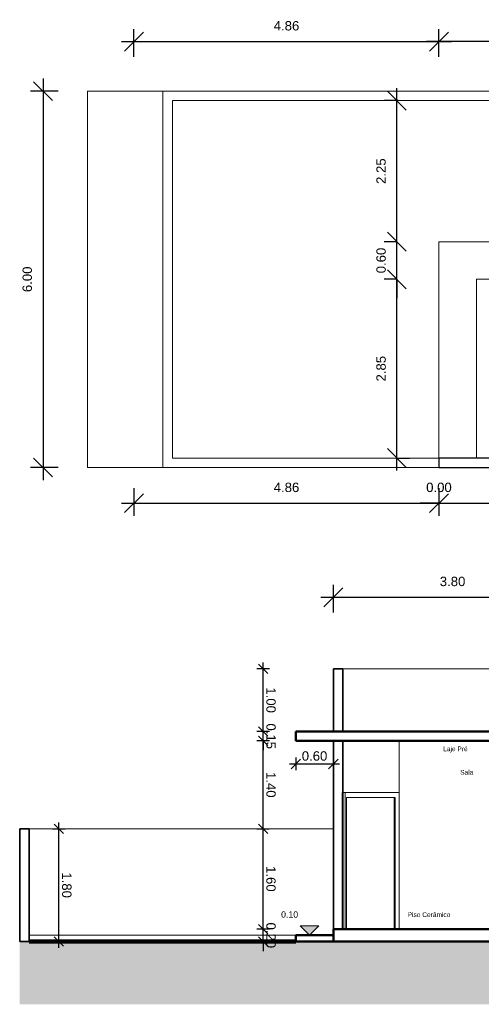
# Model space of a CAD drawing. Header units: centimetres. Extents: x 1481 to 8105, y -69 to 2574.
# Tile 1 of 16: x 1481 to 2217, y -69 to 1501. Entities that reach past the tile are written whole.
import ezdxf

# ---------------------------------------------------------------- set-up
doc = ezdxf.new("R2010")
doc.units = ezdxf.units.CM
for name, color, linetype, lineweight in [('A-ANNO-DIMS', 1, 'Continuous', 9), ('A-AREA-IDEN', 1, 'Continuous', 9), ('A-DOOR', 31, 'Continuous', 9), ('A-DOOR-FRAM', 31, 'Continuous', 18), ('A-FLOR', 192, 'Continuous', 9), ('A-WALL', 250, 'Continuous', 9), ('C-TOPO', 7, 'Continuous', 9), ('G-ANNO-DIMS', 182, 'Continuous', 9), ('G-ANNO-TEXT', 231, 'Continuous', 9)]:
    doc.layers.add(name, color=color, linetype=linetype, lineweight=lineweight)
doc.styles.add('Arial', font='arial.ttf', dxfattribs={"height": 15})
doc.styles.add('Arial_1', font='arial.ttf', dxfattribs={"height": 20})
doc.dimstyles.new('Cotas_de_Corte', dxfattribs={"dimscale": 30.48, "dimtxt": 7.651945, "dimasz": 0.492126, "dimexe": 0.328084, "dimexo": 0.0625, "dimgap": 0.164042, "dimtad": 1, "dimlfac": 0.01, "dimrnd": 0.01, "dimzin": 0, "dimdsep": 46, "dimtxsty": 'Arial', "dimblk1": 'OBLIQUE', "dimblk2": 'OBLIQUE', "dimsah": 1, "dimcen": 0.09, "dimdle": 0.328084, "dimazin": 0, "dimtfac": 1, "dimtdec": 4, "dimtix": 1, "dimtmove": 0, "dimatfit": 3, "dimfxl": 0.393701, "dimfxlon": 1, "dimtvp": 1, "dimtolj": 1, "dimtzin": 0, "dimarcsym": 2})
doc.dimstyles.new('Cotas_Planta_Baixa', dxfattribs={"dimscale": 30.48, "dimtxt": 15.303891, "dimasz": 0.984252, "dimexe": 0.656168, "dimexo": 0.0625, "dimgap": 0.574147, "dimtad": 1, "dimlfac": 0.01, "dimrnd": 0.01, "dimzin": 0, "dimdsep": 46, "dimtxsty": 'Arial', "dimblk1": 'OBLIQUE', "dimblk2": 'OBLIQUE', "dimsah": 1, "dimcen": 0.09, "dimdle": 0.656168, "dimazin": 0, "dimtfac": 1, "dimtdec": 4, "dimtix": 1, "dimtmove": 0, "dimatfit": 3, "dimfxl": 0.787402, "dimfxlon": 1, "dimtvp": 1, "dimtolj": 1, "dimtzin": 0, "dimarcsym": 2})

# ---------------------------------------------------------------- blocks, each defined once
blk = doc.blocks.new('M_Folha única - 90 x 210-645858-Corte 1')
at = {"layer": 'A-DOOR'}
blk.add_line((-874.8, 20), (-874.8, 230), dxfattribs=at)
at = {"layer": 'A-DOOR-FRAM'}
for p, q in [((-952.9, 237.6), (-957.8, 237.6)), ((-957.8, 237.6), (-957.8, 20)), ((-952.9, 20), (-952.9, 237.6)), ((-957.8, 20), (-952.9, 20))]:
    blk.add_line(p, q, dxfattribs=at)
at = {"layer": 'A-DOOR-FRAM', "lineweight": 18}
for p, q in [((-867, 237.6), (-952.9, 237.6)), ((-867, 20), (-867, 237.6)), ((-950.8, 20), (-950.8, 230)), ((-950.8, 230), (-873.6, 230)), ((-874.8, 20), (-874.8, 230)), ((-873.6, 230), (-873.6, 20))]:
    blk.add_line(p, q, dxfattribs=at)
blk = doc.blocks.new('Elevações de ponto - M_Cota de elevação - Exterior preenchido-23614-Corte 1')
at = {"layer": 'G-ANNO-DIMS'}
blk.add_hatch(color=256, dxfattribs=at).paths.add_polyline_path([(463.6, 35), (448.6, 20), (433.6, 35)], flags=0)
for p, q in [((448.6, 20), (433.6, 35)), ((433.6, 35), (463.6, 35)), ((463.6, 35), (448.6, 20)), ((433.6, 20), (463.6, 20))]:
    blk.add_line(p, q, dxfattribs=at)
blk = doc.blocks.new('_Oblique')
at = {"color": 0, "linetype": 'ByBlock', "lineweight": -2}
blk.add_line((-0.5, -0.5), (0.5, 0.5), dxfattribs=at)
blk = doc.blocks.new('*D175')
at = {"layer": 'A-ANNO-DIMS', "color": 0, "lineweight": -2, "transparency": 16777216}
for p, q in [((1911, 314.2), (1991, 314.2)), ((1921, 324.3), (1921, 304.2)), ((1981, 324.3), (1981, 304.2))]:
    blk.add_line(p, q, dxfattribs=at)
at = {"layer": 'Defpoints', "color": 0, "transparency": 16777216}
for p in [(1921, 326.2), (1981, 326.2), (1981, 314.2)]:
    blk.add_point(p, dxfattribs=at)
at = {"layer": 'A-ANNO-DIMS', "color": 0, "lineweight": -2, "transparency": 16777216, "xscale": 15, "yscale": 15, "zscale": 15, "rotation": 180}
blk.add_blockref('_Oblique', (1921, 314.2), dxfattribs=at)
at = {"layer": 'A-ANNO-DIMS', "color": 0, "lineweight": -2, "transparency": 16777216, "xscale": 15, "yscale": 15, "zscale": 15}
blk.add_blockref('_Oblique', (1981, 314.2), dxfattribs=at)
at = {"layer": 'A-ANNO-DIMS', "color": 0, "transparency": 16777216, "insert": (1951, 326.9), "char_height": 15, "width": 24.298, "attachment_point": 5, "style": 'Arial'}
blk.add_mtext('\\A1;0.60', dxfattribs=at)
blk = doc.blocks.new('*D176')
at = {"layer": 'A-ANNO-DIMS', "color": 0, "lineweight": -2, "transparency": 16777216}
for p, q in [((1868.9, 51), (1868.9, 66)), ((1879, 51), (1858.9, 51)), ((1868.9, 31), (1868.9, 51)), ((1858.8, 31), (1878.9, 31)), ((1868.9, 31), (1868.9, 16))]:
    blk.add_line(p, q, dxfattribs=at)
at = {"layer": 'Defpoints', "color": 0, "transparency": 16777216}
for p in [(1868.9, 51), (1880.9, 51), (1856.9, 31)]:
    blk.add_point(p, dxfattribs=at)
at = {"layer": 'A-ANNO-DIMS', "color": 0, "lineweight": -2, "transparency": 16777216, "xscale": 15, "yscale": 15, "zscale": 15}
for p, rotation in [((1868.9, 51), 270), ((1868.9, 31), 90)]:
    blk.add_blockref('_Oblique', p, dxfattribs=dict(at, rotation=rotation))
at = {"layer": 'A-ANNO-DIMS', "color": 0, "transparency": 16777216, "insert": (1881.5, 41), "char_height": 15, "width": 24.298, "attachment_point": 5, "rotation": 270, "style": 'Arial'}
blk.add_mtext('\\A1;0.20', dxfattribs=at)
blk = doc.blocks.new('*D177')
at = {"layer": 'A-ANNO-DIMS', "color": 0, "lineweight": -2, "transparency": 16777216}
for p, q in [((1868.9, 41), (1868.9, 221)), ((1858.8, 211), (1878.9, 211)), ((1879, 51), (1858.9, 51))]:
    blk.add_line(p, q, dxfattribs=at)
at = {"layer": 'Defpoints', "color": 0, "transparency": 16777216}
for p in [(1856.9, 211), (1868.9, 211), (1880.9, 51)]:
    blk.add_point(p, dxfattribs=at)
at = {"layer": 'A-ANNO-DIMS', "color": 0, "lineweight": -2, "transparency": 16777216, "xscale": 15, "yscale": 15, "zscale": 15}
for p, rotation in [((1868.9, 211), 90), ((1868.9, 51), 270)]:
    blk.add_blockref('_Oblique', p, dxfattribs=dict(at, rotation=rotation))
at = {"layer": 'A-ANNO-DIMS', "color": 0, "transparency": 16777216, "insert": (1881.5, 131), "char_height": 15, "width": 24.298, "attachment_point": 5, "rotation": 270, "style": 'Arial'}
blk.add_mtext('\\A1;1.60', dxfattribs=at)
blk = doc.blocks.new('*D178')
at = {"layer": 'A-ANNO-DIMS', "color": 0, "lineweight": -2, "transparency": 16777216}
for p, q in [((1879, 351), (1858.9, 351)), ((1868.9, 201), (1868.9, 361)), ((1858.8, 211), (1878.9, 211))]:
    blk.add_line(p, q, dxfattribs=at)
at = {"layer": 'Defpoints', "color": 0, "transparency": 16777216}
for p in [(1868.9, 351), (1880.9, 351), (1856.9, 211)]:
    blk.add_point(p, dxfattribs=at)
at = {"layer": 'A-ANNO-DIMS', "color": 0, "lineweight": -2, "transparency": 16777216, "xscale": 15, "yscale": 15, "zscale": 15}
for p, rotation in [((1868.9, 351), 90), ((1868.9, 211), 270)]:
    blk.add_blockref('_Oblique', p, dxfattribs=dict(at, rotation=rotation))
at = {"layer": 'A-ANNO-DIMS', "color": 0, "transparency": 16777216, "insert": (1881.5, 281), "char_height": 15, "width": 24.298, "attachment_point": 5, "rotation": 270, "style": 'Arial'}
blk.add_mtext('\\A1;1.40', dxfattribs=at)
blk = doc.blocks.new('*D179')
at = {"layer": 'A-ANNO-DIMS', "color": 0, "lineweight": -2, "transparency": 16777216}
for p, q in [((1868.9, 366), (1868.9, 381)), ((1879, 366), (1858.9, 366)), ((1868.9, 351), (1868.9, 366)), ((1879, 351), (1858.9, 351)), ((1868.9, 351), (1868.9, 336))]:
    blk.add_line(p, q, dxfattribs=at)
at = {"layer": 'Defpoints', "color": 0, "transparency": 16777216}
for p in [(1868.9, 366), (1880.9, 366), (1880.9, 351)]:
    blk.add_point(p, dxfattribs=at)
at = {"layer": 'A-ANNO-DIMS', "color": 0, "lineweight": -2, "transparency": 16777216, "xscale": 15, "yscale": 15, "zscale": 15}
for p, rotation in [((1868.9, 366), 270), ((1868.9, 351), 90)]:
    blk.add_blockref('_Oblique', p, dxfattribs=dict(at, rotation=rotation))
at = {"layer": 'A-ANNO-DIMS', "color": 0, "transparency": 16777216, "insert": (1881.5, 358.5), "char_height": 15, "width": 24.298, "attachment_point": 5, "rotation": 270, "style": 'Arial'}
blk.add_mtext('\\A1;0.15', dxfattribs=at)
blk = doc.blocks.new('*D180')
at = {"layer": 'A-ANNO-DIMS', "color": 0, "lineweight": -2, "transparency": 16777216}
for p, q in [((1868.9, 356), (1868.9, 476)), ((1879, 466), (1858.9, 466)), ((1879, 366), (1858.9, 366))]:
    blk.add_line(p, q, dxfattribs=at)
at = {"layer": 'Defpoints', "color": 0, "transparency": 16777216}
for p in [(1868.9, 466), (1880.9, 466), (1880.9, 366)]:
    blk.add_point(p, dxfattribs=at)
at = {"layer": 'A-ANNO-DIMS', "color": 0, "lineweight": -2, "transparency": 16777216, "xscale": 15, "yscale": 15, "zscale": 15}
for p, rotation in [((1868.9, 466), 90), ((1868.9, 366), 270)]:
    blk.add_blockref('_Oblique', p, dxfattribs=dict(at, rotation=rotation))
at = {"layer": 'A-ANNO-DIMS', "color": 0, "transparency": 16777216, "insert": (1881.5, 416), "char_height": 15, "width": 24.298, "attachment_point": 5, "rotation": 270, "style": 'Arial'}
blk.add_mtext('\\A1;1.00', dxfattribs=at)
blk = doc.blocks.new('*D181')
at = {"layer": 'A-ANNO-DIMS', "color": 0, "lineweight": -2, "transparency": 16777216}
for p, q in [((1543.4, 21), (1543.4, 221)), ((1533.3, 211), (1553.4, 211)), ((1533.3, 31), (1553.4, 31))]:
    blk.add_line(p, q, dxfattribs=at)
at = {"layer": 'Defpoints', "color": 0, "transparency": 16777216}
for p in [(1531.4, 211), (1543.4, 211), (1531.4, 31)]:
    blk.add_point(p, dxfattribs=at)
at = {"layer": 'A-ANNO-DIMS', "color": 0, "lineweight": -2, "transparency": 16777216, "xscale": 15, "yscale": 15, "zscale": 15}
for p, rotation in [((1543.4, 211), 90), ((1543.4, 31), 270)]:
    blk.add_blockref('_Oblique', p, dxfattribs=dict(at, rotation=rotation))
at = {"layer": 'A-ANNO-DIMS', "color": 0, "transparency": 16777216, "insert": (1556, 121), "char_height": 15, "width": 24.298, "attachment_point": 5, "rotation": 270, "style": 'Arial'}
blk.add_mtext('\\A1;1.80', dxfattribs=at)
blk = doc.blocks.new('*D201')
at = {"layer": 'A-ANNO-DIMS', "color": 0, "lineweight": -2, "transparency": 16777216}
for p, q in [((1981, 556), (1981, 600)), ((2361, 556), (2361, 600)), ((1961, 580), (2381, 580))]:
    blk.add_line(p, q, dxfattribs=at)
at = {"layer": 'Defpoints', "color": 0, "transparency": 16777216}
for p in [(2361, 580), (1981, 466), (2361, 466)]:
    blk.add_point(p, dxfattribs=at)
at = {"layer": 'A-ANNO-DIMS', "color": 0, "lineweight": -2, "transparency": 16777216, "xscale": 29.99999999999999, "yscale": 29.99999999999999, "zscale": 29.99999999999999, "rotation": 180}
blk.add_blockref('_Oblique', (1981, 580), dxfattribs=at)
at = {"layer": 'A-ANNO-DIMS', "color": 0, "lineweight": -2, "transparency": 16777216, "xscale": 29.99999999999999, "yscale": 29.99999999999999, "zscale": 29.99999999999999}
blk.add_blockref('_Oblique', (2361, 580), dxfattribs=at)
at = {"layer": 'A-ANNO-DIMS', "color": 0, "transparency": 16777216, "insert": (2171, 605.2), "char_height": 15, "attachment_point": 5, "style": 'Arial'}
blk.add_mtext('\\A1;3.80', dxfattribs=at)
blk = doc.blocks.new('*D286')
at = {"layer": 'A-ANNO-DIMS', "color": 0, "lineweight": -2, "transparency": 16777216}
for p, q in [((1518.2, 1407), (1518.2, 767)), ((1542.2, 1387), (1498.2, 1387)), ((1542.2, 787), (1498.2, 787))]:
    blk.add_line(p, q, dxfattribs=at)
at = {"layer": 'Defpoints', "color": 0, "transparency": 16777216}
for p in [(1709.3, 1387), (1518.2, 787), (1709.3, 787)]:
    blk.add_point(p, dxfattribs=at)
at = {"layer": 'A-ANNO-DIMS', "color": 0, "lineweight": -2, "transparency": 16777216, "xscale": 29.99999999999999, "yscale": 29.99999999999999, "zscale": 29.99999999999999}
for p, rotation in [((1518.2, 1387), 90), ((1518.2, 787), 270)]:
    blk.add_blockref('_Oblique', p, dxfattribs=dict(at, rotation=rotation))
at = {"layer": 'A-ANNO-DIMS', "color": 0, "transparency": 16777216, "insert": (1493.1, 1087), "char_height": 15, "attachment_point": 5, "rotation": 90, "style": 'Arial'}
blk.add_mtext('\\A1;6.00', dxfattribs=at)
blk = doc.blocks.new('*D287')
at = {"layer": 'A-ANNO-DIMS', "color": 0, "lineweight": -2, "transparency": 16777216}
for p, q in [((1663.2, 754), (1663.2, 710)), ((2149.3, 754), (2149.3, 710)), ((1643.2, 730), (2169.3, 730))]:
    blk.add_line(p, q, dxfattribs=at)
at = {"layer": 'Defpoints', "color": 0, "transparency": 16777216}
for p in [(1663.2, 787), (2149.3, 787), (2149.3, 730)]:
    blk.add_point(p, dxfattribs=at)
at = {"layer": 'A-ANNO-DIMS', "color": 0, "lineweight": -2, "transparency": 16777216, "xscale": 29.99999999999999, "yscale": 29.99999999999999, "zscale": 29.99999999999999, "rotation": 180}
blk.add_blockref('_Oblique', (1663.2, 730), dxfattribs=at)
at = {"layer": 'A-ANNO-DIMS', "color": 0, "lineweight": -2, "transparency": 16777216, "xscale": 29.99999999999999, "yscale": 29.99999999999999, "zscale": 29.99999999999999}
blk.add_blockref('_Oblique', (2149.3, 730), dxfattribs=at)
at = {"layer": 'A-ANNO-DIMS', "color": 0, "transparency": 16777216, "insert": (1906.3, 755.2), "char_height": 15, "attachment_point": 5, "style": 'Arial'}
blk.add_mtext('\\A1;4.86', dxfattribs=at)
blk = doc.blocks.new('*D288')
at = {"layer": 'A-ANNO-DIMS', "color": 0, "lineweight": -2, "transparency": 16777216}
for p, q in [((2149.3, 754), (2149.3, 710)), ((2149.3, 754), (2149.3, 710)), ((2149.3, 730), (2119.3, 730)), ((2149.3, 730), (2179.3, 730))]:
    blk.add_line(p, q, dxfattribs=at)
at = {"layer": 'Defpoints', "color": 0, "transparency": 16777216}
for p in [(2149.3, 787), (2149.3, 787), (2149.3, 730)]:
    blk.add_point(p, dxfattribs=at)
at = {"layer": 'A-ANNO-DIMS', "color": 0, "lineweight": -2, "transparency": 16777216, "xscale": 29.99999999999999, "yscale": 29.99999999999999, "zscale": 29.99999999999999}
blk.add_blockref('_Oblique', (2149.3, 730), dxfattribs=at)
at = {"layer": 'A-ANNO-DIMS', "color": 0, "lineweight": -2, "transparency": 16777216, "xscale": 29.99999999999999, "yscale": 29.99999999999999, "zscale": 29.99999999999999, "rotation": 180}
blk.add_blockref('_Oblique', (2149.3, 730), dxfattribs=at)
at = {"layer": 'A-ANNO-DIMS', "color": 0, "transparency": 16777216, "insert": (2149.3, 755.2), "char_height": 15, "attachment_point": 5, "style": 'Arial'}
blk.add_mtext('\\A1;0.00', dxfattribs=at)
blk = doc.blocks.new('*D289')
at = {"layer": 'A-ANNO-DIMS', "color": 0, "lineweight": -2, "transparency": 16777216}
for p, q in [((2149.3, 754), (2149.3, 710)), ((2574.3, 754), (2574.3, 710)), ((2129.3, 730), (2594.3, 730))]:
    blk.add_line(p, q, dxfattribs=at)
at = {"layer": 'Defpoints', "color": 0, "transparency": 16777216}
for p in [(2149.3, 787), (2574.3, 787), (2574.3, 730)]:
    blk.add_point(p, dxfattribs=at)
at = {"layer": 'A-ANNO-DIMS', "color": 0, "lineweight": -2, "transparency": 16777216, "xscale": 29.99999999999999, "yscale": 29.99999999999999, "zscale": 29.99999999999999, "rotation": 180}
blk.add_blockref('_Oblique', (2149.3, 730), dxfattribs=at)
at = {"layer": 'A-ANNO-DIMS', "color": 0, "lineweight": -2, "transparency": 16777216, "xscale": 29.99999999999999, "yscale": 29.99999999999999, "zscale": 29.99999999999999}
blk.add_blockref('_Oblique', (2574.3, 730), dxfattribs=at)
at = {"layer": 'A-ANNO-DIMS', "color": 0, "transparency": 16777216, "insert": (2361.8, 755.2), "char_height": 15, "attachment_point": 5, "style": 'Arial'}
blk.add_mtext('\\A1;4.25', dxfattribs=at)
blk = doc.blocks.new('*D204')
at = {"layer": 'A-ANNO-DIMS', "color": 0, "lineweight": -2, "transparency": 16777216}
for p, q in [((2082.2, 782), (2082.2, 1107)), ((2082.2, 1087), (2062.2, 1087)), ((2082.2, 802), (2102.2, 802))]:
    blk.add_line(p, q, dxfattribs=at)
at = {"layer": 'Defpoints', "color": 0, "transparency": 16777216}
for p in [(2082.2, 1087), (2082.2, 1087), (2082.2, 802)]:
    blk.add_point(p, dxfattribs=at)
at = {"layer": 'A-ANNO-DIMS', "color": 0, "lineweight": -2, "transparency": 16777216, "xscale": 29.99999999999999, "yscale": 29.99999999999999, "zscale": 29.99999999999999}
for p, rotation in [((2082.2, 1087), 90), ((2082.2, 802), 270)]:
    blk.add_blockref('_Oblique', p, dxfattribs=dict(at, rotation=rotation))
at = {"layer": 'A-ANNO-DIMS', "color": 0, "transparency": 16777216, "insert": (2057.1, 944.5), "char_height": 15, "attachment_point": 5, "rotation": 90, "style": 'Arial'}
blk.add_mtext('\\A1;2.85', dxfattribs=at)
blk = doc.blocks.new('*D205')
at = {"layer": 'A-ANNO-DIMS', "color": 0, "lineweight": -2, "transparency": 16777216}
for p, q in [((2082.2, 1147), (2082.2, 1177)), ((2082.2, 1147), (2062.2, 1147)), ((2082.2, 1087), (2082.2, 1147)), ((2082.2, 1087), (2062.2, 1087)), ((2082.2, 1087), (2082.2, 1057))]:
    blk.add_line(p, q, dxfattribs=at)
at = {"layer": 'Defpoints', "color": 0, "transparency": 16777216}
for p in [(2082.2, 1147), (2082.2, 1147), (2082.2, 1087)]:
    blk.add_point(p, dxfattribs=at)
at = {"layer": 'A-ANNO-DIMS', "color": 0, "lineweight": -2, "transparency": 16777216, "xscale": 29.99999999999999, "yscale": 29.99999999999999, "zscale": 29.99999999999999}
for p, rotation in [((2082.2, 1147), 270), ((2082.2, 1087), 90)]:
    blk.add_blockref('_Oblique', p, dxfattribs=dict(at, rotation=rotation))
at = {"layer": 'A-ANNO-DIMS', "color": 0, "transparency": 16777216, "insert": (2057.1, 1117), "char_height": 15, "attachment_point": 5, "rotation": 90, "style": 'Arial'}
blk.add_mtext('\\A1;0.60', dxfattribs=at)
blk = doc.blocks.new('*D206')
at = {"layer": 'A-ANNO-DIMS', "color": 0, "lineweight": -2, "transparency": 16777216}
for p, q in [((2082.2, 1127), (2082.2, 1392)), ((2084.2, 1372), (2062.2, 1372)), ((2082.2, 1147), (2062.2, 1147))]:
    blk.add_line(p, q, dxfattribs=at)
at = {"layer": 'Defpoints', "color": 0, "transparency": 16777216}
for p in [(2082.2, 1372), (2086.1, 1372), (2082.2, 1147)]:
    blk.add_point(p, dxfattribs=at)
at = {"layer": 'A-ANNO-DIMS', "color": 0, "lineweight": -2, "transparency": 16777216, "xscale": 29.99999999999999, "yscale": 29.99999999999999, "zscale": 29.99999999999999}
for p, rotation in [((2082.2, 1372), 90), ((2082.2, 1147), 270)]:
    blk.add_blockref('_Oblique', p, dxfattribs=dict(at, rotation=rotation))
at = {"layer": 'A-ANNO-DIMS', "color": 0, "transparency": 16777216, "insert": (2057.1, 1259.5), "char_height": 15, "attachment_point": 5, "rotation": 90, "style": 'Arial'}
blk.add_mtext('\\A1;2.25', dxfattribs=at)
blk = doc.blocks.new('*D207')
at = {"layer": 'A-ANNO-DIMS', "color": 0, "lineweight": -2, "transparency": 16777216}
for p, q in [((1663.2, 1442), (1663.2, 1486)), ((2149.3, 1456.3), (2149.3, 1486)), ((1643.2, 1466), (2169.3, 1466))]:
    blk.add_line(p, q, dxfattribs=at)
at = {"layer": 'Defpoints', "color": 0, "transparency": 16777216}
for p in [(2149.3, 1466), (2149.3, 1454.4), (1663.2, 1387)]:
    blk.add_point(p, dxfattribs=at)
at = {"layer": 'A-ANNO-DIMS', "color": 0, "lineweight": -2, "transparency": 16777216, "xscale": 29.99999999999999, "yscale": 29.99999999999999, "zscale": 29.99999999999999, "rotation": 180}
blk.add_blockref('_Oblique', (1663.2, 1466), dxfattribs=at)
at = {"layer": 'A-ANNO-DIMS', "color": 0, "lineweight": -2, "transparency": 16777216, "xscale": 29.99999999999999, "yscale": 29.99999999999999, "zscale": 29.99999999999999}
blk.add_blockref('_Oblique', (2149.3, 1466), dxfattribs=at)
at = {"layer": 'A-ANNO-DIMS', "color": 0, "transparency": 16777216, "insert": (1906.3, 1491.2), "char_height": 15, "attachment_point": 5, "style": 'Arial'}
blk.add_mtext('\\A1;4.86', dxfattribs=at)
blk = doc.blocks.new('*D294')
at = {"layer": 'A-ANNO-DIMS', "color": 0, "lineweight": -2, "transparency": 16777216}
for p, q in [((2149.3, 1442), (2149.3, 1486)), ((2514.3, 1442), (2514.3, 1486)), ((2534.3, 1466), (2129.3, 1466))]:
    blk.add_line(p, q, dxfattribs=at)
at = {"layer": 'Defpoints', "color": 0, "transparency": 16777216}
for p in [(2149.3, 1466), (2514.3, 1387), (2149.3, 1147)]:
    blk.add_point(p, dxfattribs=at)
at = {"layer": 'A-ANNO-DIMS', "color": 0, "lineweight": -2, "transparency": 16777216, "xscale": 29.99999999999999, "yscale": 29.99999999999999, "zscale": 29.99999999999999, "rotation": 180}
blk.add_blockref('_Oblique', (2149.3, 1466), dxfattribs=at)
at = {"layer": 'A-ANNO-DIMS', "color": 0, "lineweight": -2, "transparency": 16777216, "xscale": 29.99999999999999, "yscale": 29.99999999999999, "zscale": 29.99999999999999}
blk.add_blockref('_Oblique', (2514.3, 1466), dxfattribs=at)
at = {"layer": 'A-ANNO-DIMS', "color": 0, "transparency": 16777216, "insert": (2331.8, 1491.2), "char_height": 15, "attachment_point": 5, "style": 'Arial'}
blk.add_mtext('\\A1;3.65', dxfattribs=at)

msp = doc.modelspace()

# ---------------------------------------------------------------- hatches: boundary and pattern name
at = {"layer": 'C-TOPO'}
h = msp.add_hatch(dxfattribs=at)
h.set_pattern_fill('FP_1', color=256, style=0, pattern_type=2)
h.set_pattern_definition([(0, (2565.865, 255.727), (31.75, 31.75), [31.75, -31.75]), (0, (2565.865, 267.634), (31.75, 31.75), [31.75, -31.75]), (0, (2565.865, 279.54), (31.75, 31.75), [31.75, -31.75]), (90, (2569.834, 283.51), (-31.75, 31.75), [31.75, -31.75]), (90, (2581.74, 283.51), (-31.75, 31.75), [31.75, -31.75]), (90, (2593.646, 283.51), (-31.75, 31.75), [31.75, -31.75])])
h.paths.add_polyline_path([(4481, -69), (4481, 31), (1481, 31), (1481, -69), (3786.979, -69)], flags=0)

# ---------------------------------------------------------------- linework, layer by layer
at = {"layer": 'A-FLOR'}
for p, q in [((1709.319, 1387), (1589.319, 1387)), ((1589.319, 1387), (1589.319, 787)), ((2149.319, 1147), (2149.319, 802)), ((2514.319, 1147), (2149.319, 1147)), ((1589.319, 787), (1709.319, 787)), ((1496, 41), (1921, 41))]:
    msp.add_line(p, q, dxfattribs=at)
at = {"layer": 'A-FLOR', "lineweight": 50}
for p, q in [((3541, 366), (1921, 366)), ((1921, 366), (1921, 351)), ((1921, 351), (3541, 351)), ((3001, 51), (1981, 51)), ((1981, 51), (1981, 31)), ((1981, 41), (1921, 41)), ((1921, 41), (1921, 31)), ((1921, 31), (3541, 31))]:
    msp.add_line(p, q, dxfattribs=at)
at = {"layer": 'A-WALL'}
for p, q in [((1709.319, 787), (1709.319, 1387)), ((1709.319, 1387), (2514.319, 1387)), ((1724.319, 1372), (1724.319, 802)), ((2514.319, 1372), (1724.319, 1372)), ((2209.319, 802), (2209.319, 1087)), ((2209.319, 1087), (2574.319, 1087)), ((1724.319, 802), (2149.319, 802)), ((2149.319, 802), (2209.319, 802)), ((2149.319, 787), (2149.319, 802)), ((2149.319, 787), (1709.319, 787)), ((3769.319, 787), (2149.319, 787)), ((3466, 466), (1996, 466)), ((2085.637, 268.6), (2085.637, 351)), ((2078.071, 261), (2078.071, 51)), ((1981, 211), (1496, 211))]:
    msp.add_line(p, q, dxfattribs=at)
at = {"layer": 'A-WALL', "lineweight": 25}
for p, q in [((3769.319, 802), (2149.319, 802)), ((2149.319, 802), (2149.319, 787)), ((2149.319, 787), (3769.319, 787))]:
    msp.add_line(p, q, dxfattribs=at)
at = {"layer": 'A-WALL', "lineweight": 35}
for p, q in [((1996, 466), (1981, 466)), ((1981, 466), (1981, 366)), ((1996, 366), (1996, 466)), ((1981, 351), (1981, 51)), ((1996, 51), (1996, 351)), ((1496, 211), (1481, 211)), ((1481, 211), (1481, 31)), ((1496, 31), (1496, 211)), ((1481, 31), (1496, 31))]:
    msp.add_line(p, q, dxfattribs=at)
at = {"layer": 'C-TOPO'}
for p, q in [((4709.319, 1387), (1709.319, 1387)), ((4709.319, 787), (1709.319, 787)), ((1921, 31), (1496, 31))]:
    msp.add_line(p, q, dxfattribs=at)
at = {"layer": 'C-TOPO', "lineweight": 100}
msp.add_line((1496, 31), (1921, 31), dxfattribs=at)

# ---------------------------------------------------------------- block references
at = {"layer": 'A-DOOR'}
msp.add_blockref('M_Folha única - 90 x 210-645858-Corte 1', (2952.905, 31), dxfattribs=at)
at = {"layer": 'G-ANNO-DIMS'}
msp.add_blockref('Elevações de ponto - M_Cota de elevação - Exterior preenchido-23614-Corte 1', (1494.344, 21), dxfattribs=at)

# ---------------------------------------------------------------- texts
at = {"layer": 'A-AREA-IDEN', "insert": (2183.086, 304.672), "char_height": 7.5, "width": 24.85231, "attachment_point": 1, "style": 'Arial_1'}
msp.add_mtext('Sala', dxfattribs=at)
at = {"layer": 'G-ANNO-DIMS', "insert": (1897.674, 79.187), "char_height": 10, "width": 32.56532, "attachment_point": 1, "line_spacing_factor": 0.941778, "style": 'Arial', "bg_fill": 3, "box_fill_scale": 1.25, "bg_fill_color": 256, "bg_fill_true_color": 13158600, "bg_fill_transparency": 0}
msp.add_mtext('0.10', dxfattribs=at)
at = {"layer": 'G-ANNO-TEXT', "color": 7, "char_height": 7.5, "attachment_point": 1, "style": 'Arial_1'}
for s, insert, width in [('Laje Pré', (2156.086, 342.126), 46.89872), ('Piso Cerâmico', (2099.431, 77.709), 82.17297)]:
    msp.add_mtext(s, dxfattribs=dict(at, insert=insert, width=width))

# ---------------------------------------------------------------- dimensions: what is measured, and where the dimension line sits
at = {"layer": 'A-ANNO-DIMS'}
for base, p1, p2, dimstyle, override, picture, middle in [((2149.319, 1466), (1663.225, 1387), (2149.319, 1454.418), 'Cotas_Planta_Baixa', {"dimpost": '<>'}, '*D207', (1906.272, 1491.159)), ((2149.319, 1466), (2514.319, 1387), (2149.319, 1147), 'Cotas_Planta_Baixa', {"dimpost": '<>', "dimtmove": 1}, '*D294', (2331.819, 1491.164)), ((2149.319, 730), (1663.225, 787), (2149.319, 787), 'Cotas_Planta_Baixa', {"dimpost": '<>'}, '*D287', (1906.272, 755.159)), ((2149.319459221, 730.000003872), (2149.319459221, 786.999999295), (2149.319459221, 787.000000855), 'Cotas_Planta_Baixa', {"dimpost": '<>', "dimtmove": 1}, '*D288', (2149.319459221, 755.158598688)), ((2574.319, 730), (2149.319, 787), (2574.319, 787), 'Cotas_Planta_Baixa', {"dimpost": '<>', "dimtmove": 1}, '*D289', (2361.819, 755.159)), ((2361, 580), (1981, 466), (2361, 466), 'Cotas_Planta_Baixa', {"dimpost": '<>'}, '*D201', (2171, 605.164)), ((1981, 314.228), (1921, 326.228), (1981, 326.228), 'Cotas_de_Corte', {"dimpost": '<>', "dimfxl": 60}, '*D175', (1951, 326.886))]:
    dim = msp.add_linear_dim(base=base, p1=p1, p2=p2, dimstyle=dimstyle, override=override, dxfattribs=at)
    dim.commit()
    dim.dimension.update_dxf_attribs({"geometry": picture, "text_midpoint": middle})
for base, p1, p2, angle, dimstyle, override, picture, middle in [((1518.225, 787), (1709.319, 1387), (1709.319, 787), 270, 'Cotas_Planta_Baixa', {"dimpost": '<>'}, '*D286', (1493.066, 1087)), ((2082.225, 1372), (2082.225, 1147), (2086.13, 1372), 270, 'Cotas_Planta_Baixa', {"dimpost": '<>', "dimtmove": 1}, '*D206', (2057.066, 1259.5)), ((2082.225, 1147), (2082.225, 1087), (2082.225, 1147), 270, 'Cotas_Planta_Baixa', {"dimpost": '<>', "dimtmove": 1}, '*D205', (2057.066, 1117)), ((2082.225, 1087), (2082.225, 802), (2082.225, 1087), 270, 'Cotas_Planta_Baixa', {"dimpost": '<>'}, '*D204', (2057.066, 944.5)), ((1868.881, 466), (1880.881, 366), (1880.881, 466), 90, 'Cotas_de_Corte', {"dimtad": 4, "dimpost": '<>', "dimfxl": 100}, '*D180', (1881.54, 416)), ((1868.881, 366), (1880.881, 351), (1880.881, 366), 90, 'Cotas_de_Corte', {"dimtad": 4, "dimpost": '<>', "dimfxl": 15}, '*D179', (1881.54, 358.5)), ((1868.881, 351), (1856.881, 211), (1880.881, 351), 90, 'Cotas_de_Corte', {"dimtad": 4, "dimpost": '<>', "dimfxl": 142.042247}, '*D178', (1881.54, 281)), ((1543.371, 211), (1531.371, 31), (1531.371, 211), 90, 'Cotas_de_Corte', {"dimtad": 4, "dimpost": '<>', "dimfxl": 180}, '*D181', (1556.029, 121))]:
    dim = msp.add_linear_dim(base=base, p1=p1, p2=p2, angle=angle, dimstyle=dimstyle, override=override, dxfattribs=at)
    dim.commit()
    dim.dimension.update_dxf_attribs({"geometry": picture, "text_midpoint": middle})

# ---------------------------------------------------------------- next in the draw order: dimensions: what is measured, and where the dimension line sits
for base, p1, p2, override, picture, middle in [((1868.881, 211), (1880.881, 51), (1856.881, 211), {"dimtad": 4, "dimpost": '<>', "dimfxl": 161.789987}, '*D177', (1881.54, 131)), ((1868.881, 51), (1856.881, 31), (1880.881, 51), {"dimtad": 4, "dimpost": '<>', "dimfxl": 31.240999}, '*D176', (1881.54, 41))]:
    dim = msp.add_linear_dim(base=base, p1=p1, p2=p2, angle=90, dimstyle='Cotas_de_Corte', override=override, dxfattribs=at)
    dim.commit()
    dim.dimension.update_dxf_attribs({"geometry": picture, "text_midpoint": middle})

doc.saveas('drawing.dxf')
